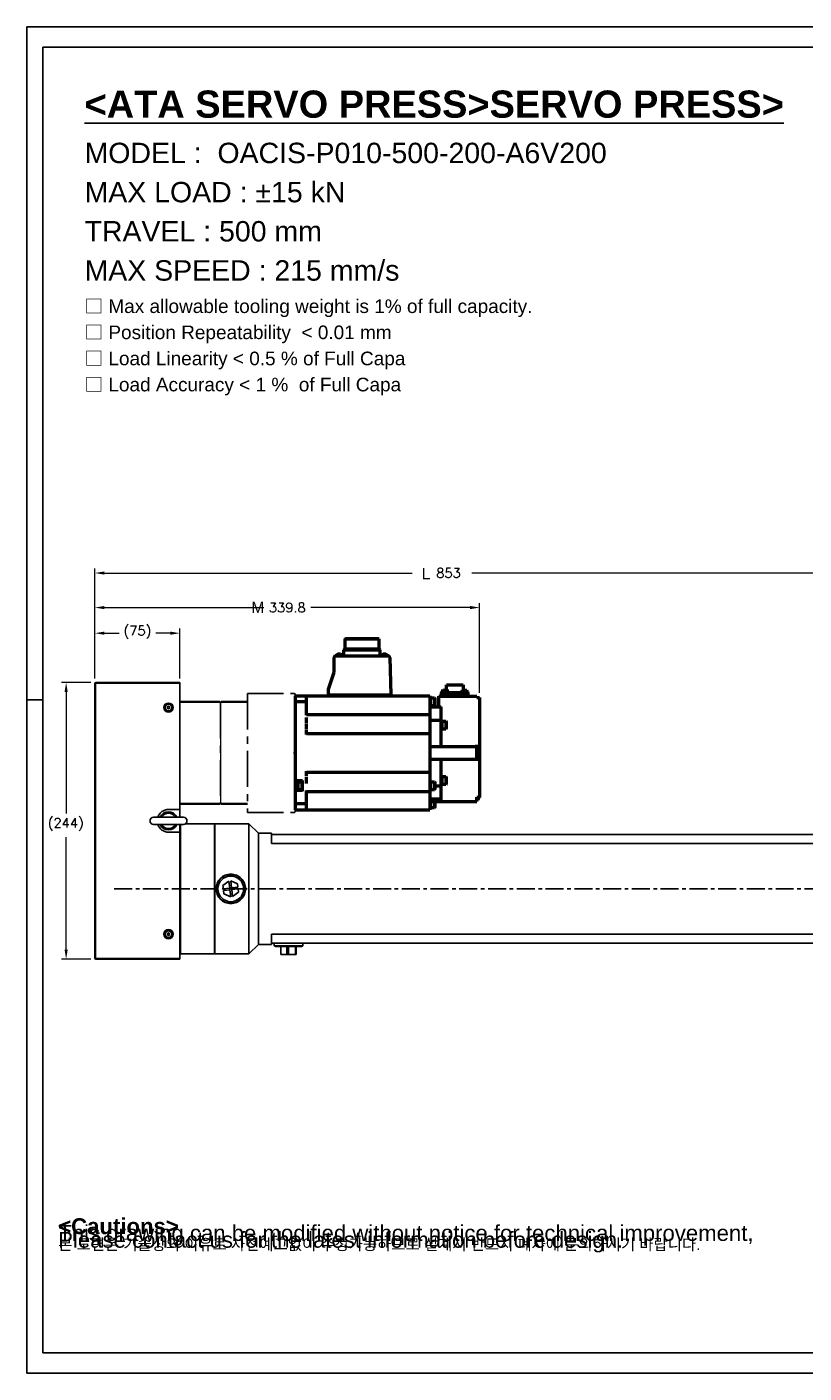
# Model space of a CAD drawing. Extents: x 22769 to 24454, y 16050 to 17238.
# Tile 1 of 20: x 22769 to 23456, y 16050 to 17238. Entities that reach past the tile are written whole.
import ezdxf

# ---------------------------------------------------------------- set-up
doc = ezdxf.new("R2010")
doc.units = 0
doc.header["$LTSCALE"] = 25.4
doc.linetypes.add('CENTER', pattern=[2, 1.25, -0.25, 0.25, -0.25])
doc.linetypes.add('CHAIN', pattern=[0.3543, 0.2362, -0.0295, 0.0591, -0.0295])
doc.layers.get('0').update_dxf_attribs({"linetype": 'CONTINUOUS'})
doc.layers.get('Defpoints').update_dxf_attribs({"linetype": 'CONTINUOUS'})
for name, color, linetype in [('1', 1, 'CENTER'), ('ATA-CENTER', 133, 'CENTER'), ('ATA-TEXT', 7, 'CONTINUOUS')]:
    doc.layers.add(name, color=color, linetype=linetype)
for name, color, linetype, lineweight in [('2d ConnectionPoints', 7, 'CONTINUOUS', 50), ('AM_0', 7, 'CONTINUOUS', 50), ('AM_5_Dimension', 6, 'CONTINUOUS', 13), ('ATA-DIM', 252, 'CONTINUOUS', 25), ('ATA-SECTION', 3, 'CHAIN', 40), ('외형선(ISO)', 7, 'CONTINUOUS', 35)]:
    doc.layers.add(name, color=color, linetype=linetype, lineweight=lineweight)
doc.styles.get("Standard").update_dxf_attribs({"font": 'simplex.shx'})
doc.styles.add('주 문자 (ISO)', font='arial.ttf')
doc.dimstyles.new('ata_A1', dxfattribs={"dimtxt": 4.2, "dimasz": 4.2, "dimexe": 2, "dimexo": 2, "dimgap": 2, "dimtad": 0, "dimtih": 1, "dimtoh": 1, "dimdec": 6, "dimdsep": 46, "dimtxsty": 'Standard', "dimcen": 0, "dimclrd": 252, "dimclre": 252, "dimclrt": 4, "dimadec": 6, "dimazin": 2, "dimtfac": 1, "dimtdec": 6, "dimtofl": 0, "dimtmove": 0, "dimatfit": 3, "dimfxl": 0, "dimtolj": 1, "dimtzin": 0, "dimlwd": 0, "dimlwe": 0, "dimarcsym": 0})

# ---------------------------------------------------------------- blocks, each defined once
blk = doc.blocks.new('*D19010')
at = {"layer": 'ATA-DIM', "color": 252, "lineweight": 0}
for p, q in [((22829.3, 16663), (22829.3, 16729.7)), ((23169.1, 16650.5), (23169.1, 16729.7)), ((22837.7, 16725.7), (22978.4, 16725.7)), ((23160.7, 16725.7), (23020, 16725.7))]:
    blk.add_line(p, q, dxfattribs=at)
at = {"layer": 'ATA-DIM', "color": 252}
for points in [[(22837.7, 16727.1), (22837.7, 16724.3), (22829.3, 16725.7)], [(23160.7, 16724.3), (23160.7, 16727.1), (23169.1, 16725.7)]]:
    blk.add_solid(points, dxfattribs=at)
at = {"layer": 'Defpoints', "color": 0}
for p in [(23169.1, 16725.7), (22829.3, 16659), (23169.1, 16646.5)]:
    blk.add_point(p, dxfattribs=at)
at = {"layer": 'ATA-DIM', "color": 4, "ltscale": 0.2, "insert": (22999.2, 16725.7), "char_height": 8.4, "attachment_point": 5}
blk.add_mtext('\\A1;339.8', dxfattribs=at)
blk = doc.blocks.new('*D18986')
at = {"layer": 'ATA-DIM', "color": 252, "lineweight": 0}
for p, q in [((22829.3, 16663), (22829.3, 16707.1)), ((22904.3, 16663), (22904.3, 16707.1)), ((22837.7, 16703.1), (22850.6, 16703.1)), ((22895.9, 16703.1), (22883, 16703.1))]:
    blk.add_line(p, q, dxfattribs=at)
at = {"layer": 'ATA-DIM', "color": 252}
for points in [[(22837.7, 16704.5), (22837.7, 16701.7), (22829.3, 16703.1)], [(22895.9, 16701.7), (22895.9, 16704.5), (22904.3, 16703.1)]]:
    blk.add_solid(points, dxfattribs=at)
at = {"layer": 'Defpoints', "color": 0}
for p in [(22904.3, 16703.1), (22829.3, 16659), (22904.3, 16659)]:
    blk.add_point(p, dxfattribs=at)
at = {"layer": 'ATA-DIM', "color": 4, "ltscale": 0.2, "insert": (22854.6, 16709.5), "char_height": 8.4, "attachment_point": 1}
blk.add_mtext('\\A1;(75)', dxfattribs=at)
blk = doc.blocks.new('DDHW')
at = {"ltscale": 0.2}
blk.add_line((20381.8, 4957.6), (20381.8, 4867.6), dxfattribs=at)
for p, q in [((20483.6, 4957.9), (20483.6, 4962.6)), ((20483.6, 4962.6), (20483.6, 4957.9)), ((20483.6, 4957.9), (20483.6, 4867.3)), ((20483.6, 4946.3), (20483.6, 4957.9)), ((20483.6, 4867.3), (20483.6, 4936.8)), ((20381.8, 4862.6), (20381.8, 4855.7)), ((20483.6, 4862.6), (20483.6, 4867.3)), ((20483.6, 4867.3), (20483.6, 4862.6))]:
    blk.add_line(p, q)
at = {"color": 7, "linetype": 'Continuous'}
blk.add_line((20483.6, 4962.6), (20483.6, 4862.6), dxfattribs=at)
at = {"layer": '1', "color": 0}
for p, q in [((20417.8, 4957.1), (20417.8, 4868.1)), ((20441.6, 4965.1), (20483.1, 4965.1)), ((20441.6, 4965.1), (20441.6, 4860.1)), ((20483.6, 4964.6), (20483.6, 4860.6)), ((20441.6, 4860.1), (20483.1, 4860.1))]:
    blk.add_line(p, q, dxfattribs=at)
at = {"layer": '2d ConnectionPoints'}
blk.add_point((20483.6, 4912.6), dxfattribs=at)
at = {"layer": 'AM_0'}
blk.add_line((20483.6, 4962.9), (20483.6, 4862.3), dxfattribs=at)
at = {"layer": 'AM_5_Dimension', "color": 0, "ltscale": 0.5}
blk.add_line((20417.8, 4957.1), (20417.8, 4868.1), dxfattribs=at)
at = {"layer": 'AM_5_Dimension', "color": 0}
for p, q in [((20483.6, 4964.6), (20483.1, 4965.1)), ((20483.6, 4860.6), (20483.1, 4860.1))]:
    blk.add_line(p, q, dxfattribs=at)
at = {"layer": '외형선(ISO)'}
for p, q in [((20381.8, 4957.6), (20417.3, 4957.6)), ((20417.8, 4957.1), (20417.3, 4957.6)), ((20417.8, 4957.1), (20418.3, 4957.6)), ((20417.8, 4957.1), (20418.3, 4957.6)), ((20441.6, 4957.6), (20418.3, 4957.6)), ((20381.8, 4867.6), (20417.3, 4867.6)), ((20417.8, 4868.1), (20417.3, 4867.6)), ((20417.8, 4868.1), (20418.3, 4867.6)), ((20417.8, 4868.1), (20418.3, 4867.6)), ((20441.6, 4867.6), (20418.3, 4867.6))]:
    blk.add_line(p, q, dxfattribs=at)
blk = doc.blocks.new('*D18994')
at = {"layer": 'ATA-DIM', "color": 252, "lineweight": 0}
for p, q in [((22825.8, 16659.5), (22799.9, 16659.5)), ((22803.9, 16651.1), (22803.9, 16543.9)), ((22803.9, 16423.9), (22803.9, 16523.1)), ((22825.8, 16415.5), (22799.9, 16415.5))]:
    blk.add_line(p, q, dxfattribs=at)
at = {"layer": 'ATA-DIM', "color": 252}
for points in [[(22805.3, 16651.1), (22802.5, 16651.1), (22803.9, 16659.5)], [(22802.5, 16423.9), (22805.3, 16423.9), (22803.9, 16415.5)]]:
    blk.add_solid(points, dxfattribs=at)
at = {"layer": 'Defpoints', "color": 0}
for p in [(22829.8, 16659.5), (22803.9, 16415.5), (22829.8, 16415.5)]:
    blk.add_point(p, dxfattribs=at)
at = {"layer": 'ATA-DIM', "color": 4, "ltscale": 0.2, "insert": (22787.7, 16539.9), "char_height": 8.4, "attachment_point": 1}
blk.add_mtext('\\A1;(244)', dxfattribs=at)
blk = doc.blocks.new('*D18988')
at = {"layer": 'ATA-DIM', "color": 252, "lineweight": 0}
for p, q in [((22829.3, 16663), (22829.3, 16760.2)), ((22837.7, 16756.2), (23109.5, 16756.2)), ((23673.9, 16756.2), (23162.1, 16756.2)), ((23682.3, 16539), (23682.3, 16760.2))]:
    blk.add_line(p, q, dxfattribs=at)
at = {"layer": 'ATA-DIM', "color": 252}
for points in [[(22837.7, 16757.6), (22837.7, 16754.8), (22829.3, 16756.2)], [(23673.9, 16754.8), (23673.9, 16757.6), (23682.3, 16756.2)]]:
    blk.add_solid(points, dxfattribs=at)
at = {"layer": 'Defpoints', "color": 0}
for p in [(23682.3, 16756.2), (22829.3, 16659), (23682.3, 16535)]:
    blk.add_point(p, dxfattribs=at)
at = {"layer": 'ATA-DIM', "color": 4, "ltscale": 0.2, "insert": (23113.5, 16760.4), "char_height": 8.4, "attachment_point": 1}
blk.add_mtext('\\A1;   853', dxfattribs=at)
blk = doc.blocks.new('ata-Border-A1-002')
at = {"color": 253, "ltscale": 0.5}
for p, q in [((0, 594), (841, 594)), ((0, 594), (0, 0)), ((420.5, 594), (420.5, 585)), ((841, 594), (841, 0)), ((7, 297), (0, 297)), ((420.5, 9), (420.5, 0)), ((0, 0), (841, 0))]:
    blk.add_line(p, q, dxfattribs=at)
for p, q in [((7, 585), (834, 585)), ((834, 585), (834, 9)), ((834, 9), (7, 9))]:
    blk.add_line(p, q)
at = {"ltscale": 0.5}
blk.add_line((7, 9), (7, 585), dxfattribs=at)
at = {"color": 253, "linetype": 'Continuous'}
blk.add_line((841, 297), (834, 297), dxfattribs=at)

msp = doc.modelspace()

# ---------------------------------------------------------------- linework, layer by layer
for p, q in [((22829.8044861, 16658.979795), (22829.3044861, 16658.979795)), ((22829.3044861, 16658.979795), (22829.3044861, 16415.979795)), ((22904.3044861, 16659.479795), (22829.8044861, 16659.479795)), ((22829.8044861, 16659.479795), (22829.8044861, 16658.979795)), ((22829.8044861, 16658.979795), (22904.3044861, 16658.979795)), ((22829.8044861, 16415.979795), (22829.8044861, 16658.979795)), ((22904.3044861, 16659.479795), (22904.3044861, 16658.979795)), ((22904.3044861, 16658.979795), (22904.3044861, 16547.479795)), ((23006.1044866, 16647.479795), (23006.1044866, 16642.8256878)), ((23006.1044866, 16642.8256878), (23006.1044866, 16647.479795)), ((22893.3044861, 16638.0571452), (22894.3044861, 16638.6344955)), ((22893.3044861, 16636.9024447), (22893.3044861, 16638.0571452)), ((22894.3044861, 16636.3250944), (22893.3044861, 16636.9024447)), ((22894.3044861, 16638.6344955), (22895.3044861, 16638.0571452)), ((22895.3044861, 16636.9024447), (22894.3044861, 16636.3250944)), ((22895.3044861, 16638.0571452), (22895.3044861, 16636.9024447)), ((23006.1044866, 16631.229795), (23006.1044866, 16642.8256878)), ((23006.1044866, 16642.8256878), (23006.1044866, 16552.1339021)), ((23006.1044866, 16552.1339021), (23006.1044866, 16621.729795)), ((23006.1044866, 16552.1339021), (23006.1044866, 16547.479795)), ((23006.1044866, 16547.479795), (23006.1044866, 16552.1339021)), ((22907.4544861, 16540.629795), (22881.1544861, 16540.629795)), ((22894.3044861, 16547.479795), (22904.3044861, 16547.479795)), ((22904.3044861, 16547.479795), (22904.3044861, 16540.629795)), ((22881.1544861, 16534.329795), (22907.4544861, 16534.329795)), ((22904.3044861, 16527.479795), (22894.3044861, 16527.479795)), ((22904.3044861, 16534.329795), (22904.3044861, 16527.479795)), ((22904.3044861, 16527.479795), (22904.3044861, 16415.979795)), ((22904.8044861, 16534.329795), (22904.8044861, 16419.979795)), ((22934.8044861, 16534.979795), (22909.3708629, 16534.979795)), ((22935.3044861, 16534.479795), (22934.8044861, 16534.979795)), ((22934.8044861, 16419.979795), (22934.8044861, 16534.979795)), ((22935.3044861, 16534.979795), (22965.3044861, 16534.979795)), ((22935.3044861, 16419.979795), (22935.3044861, 16534.979795)), ((22973.8044861, 16526.479795), (22965.3044861, 16534.979795)), ((22965.3044861, 16419.979795), (22965.3044861, 16534.979795)), ((22973.8044861, 16526.479795), (22985.3044861, 16526.479795)), ((22973.8044861, 16428.479795), (22973.8044861, 16526.479795)), ((22985.3044861, 16526.479795), (22985.3044861, 16525.479795)), ((22985.3044861, 16517.479795), (22985.3044861, 16525.479795)), ((23555.3044861, 16525.479795), (22985.3044861, 16525.479795)), ((22985.3044861, 16517.479795), (23555.3044861, 16517.479795)), ((22942.4206431, 16480.4707879), (22947.7104162, 16484.3872022)), ((22942.755691, 16477.5370814), (22942.4206431, 16480.4707879)), ((22942.755691, 16477.5370814), (22948.4188779, 16478.1838532)), ((22948.4188779, 16478.1838532), (22947.7104162, 16484.3872022)), ((22949.3000827, 16484.5687521), (22955.3366835, 16481.9458814)), ((22949.3000827, 16484.5687521), (22950.0085444, 16478.3654032)), ((22950.0085444, 16478.3654032), (22955.6717313, 16479.012175)), ((22955.3366835, 16481.9458814), (22955.6717313, 16479.012175)), ((22948.6004279, 16476.5941867), (22942.9372409, 16475.9474149)), ((22943.2722888, 16473.0137085), (22942.9372409, 16475.9474149)), ((22949.3088896, 16470.3908378), (22943.2722888, 16473.0137085)), ((22949.3088896, 16470.3908378), (22948.6004279, 16476.5941867)), ((22955.8532813, 16477.4225085), (22950.1900944, 16476.7757367)), ((22950.1900944, 16476.7757367), (22950.8985561, 16470.5723877)), ((22956.1883291, 16474.488802), (22950.8985561, 16470.5723877)), ((22955.8532813, 16477.4225085), (22956.1883291, 16474.488802)), ((22893.3044861, 16438.0571452), (22894.3044861, 16438.6344955)), ((22893.3044861, 16436.9024447), (22893.3044861, 16438.0571452)), ((22894.3044861, 16436.3250944), (22893.3044861, 16436.9024447)), ((22894.3044861, 16438.6344955), (22895.3044861, 16438.0571452)), ((22895.3044861, 16436.9024447), (22894.3044861, 16436.3250944)), ((22895.3044861, 16438.0571452), (22895.3044861, 16436.9024447)), ((22985.3044861, 16437.479795), (22985.3044861, 16429.479795)), ((23555.3044861, 16437.479795), (22985.3044861, 16437.479795)), ((22904.3044861, 16420.479795), (22904.8044861, 16419.979795)), ((22934.8044861, 16419.979795), (22904.8044861, 16419.979795)), ((22935.3044861, 16420.479795), (22934.8044861, 16419.979795)), ((22935.3044861, 16419.979795), (22965.3044861, 16419.979795)), ((22973.8044861, 16428.479795), (22965.3044861, 16419.979795)), ((22973.8044861, 16428.479795), (22985.3044861, 16428.479795)), ((22985.3044861, 16429.479795), (22985.3044861, 16428.479795)), ((22985.3044861, 16429.479795), (23555.3044861, 16429.479795)), ((22987.6044861, 16427.2735424), (22987.6044861, 16429.479795)), ((22988.9792971, 16426.479795), (22987.6044861, 16427.2735424)), ((23013.0044861, 16427.2735424), (22987.6044861, 16427.2735424)), ((22988.9792971, 16426.479795), (23011.6296751, 16426.479795)), ((22993.4206431, 16426.479795), (22993.4206431, 16419.479795)), ((22993.4206431, 16419.479795), (22998.7104162, 16419.479795)), ((22998.7104162, 16419.479795), (22998.7104162, 16426.479795)), ((22999.4188779, 16419.479795), (22998.7104162, 16419.479795)), ((22999.4188779, 16426.479795), (22999.4188779, 16419.479795)), ((22999.6004279, 16419.479795), (22999.4188779, 16419.479795)), ((22999.6004279, 16419.479795), (22999.6004279, 16426.479795)), ((23000.3000827, 16419.479795), (22999.6004279, 16419.479795)), ((23000.3000827, 16426.479795), (23000.3000827, 16419.479795)), ((23000.3000827, 16419.479795), (23006.3366835, 16419.479795)), ((23006.3366835, 16426.479795), (23006.3366835, 16419.479795)), ((23006.3366835, 16419.479795), (23006.6717313, 16419.479795)), ((23006.6717313, 16419.479795), (23006.6717313, 16426.479795)), ((23006.8532813, 16419.479795), (23006.6717313, 16419.479795)), ((23006.8532813, 16426.479795), (23006.8532813, 16419.479795)), ((23006.8532813, 16419.479795), (23007.1883291, 16419.479795)), ((23007.1883291, 16426.479795), (23007.1883291, 16419.479795)), ((23011.6296751, 16426.479795), (23013.0044861, 16427.2735424)), ((23013.0044861, 16427.2735424), (23013.0044861, 16429.479795)), ((22829.3044861, 16415.979795), (22829.8044861, 16415.979795)), ((22904.3044861, 16415.979795), (22829.8044861, 16415.979795)), ((22829.8044861, 16415.979795), (22829.8044861, 16415.479795)), ((22829.8044861, 16415.479795), (22904.3044861, 16415.479795)), ((22904.3044861, 16415.979795), (22904.3044861, 16415.479795))]:
    msp.add_line(p, q)
at = {"color": 7, "linetype": 'Continuous'}
msp.add_line((23006.1044866, 16647.479795), (23006.1044866, 16547.479795), dxfattribs=at)
for centre, radius in [((22894.3044861, 16637.479795), 4), ((22894.3044861, 16637.479795), 3), ((22949.3044861, 16477.479795), 12.7), ((22949.3044861, 16477.479795), 11.325189), ((22894.3044861, 16437.479795), 4), ((22894.3044861, 16437.479795), 3)]:
    msp.add_circle(centre, radius)
for centre, radius, start, end in [((22829.8044861, 16658.979795), 0.5, 90, 180), ((22894.3044861, 16637.479795), 1, 120.0000000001, 180), ((22894.3044861, 16637.479795), 1, 180, 239.9999999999), ((22894.3044861, 16637.479795), 1, 59.9999999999, 120.0000000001), ((22894.3044861, 16637.479795), 1, 239.9999999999, 300.0000000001), ((22894.3044861, 16637.479795), 1, 0, 59.9999999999), ((22894.3044861, 16637.479795), 1, 300.0000000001, 0), ((22881.1544861, 16537.479795), 3.15, 90, 270), ((22894.3044861, 16537.479795), 10, 90, 161.6391862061), ((22894.3044861, 16537.479795), 8, 23.1880375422, 156.8119624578), ((22894.3044861, 16537.479795), 6.88914, 27.2092425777, 152.7907574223), ((22907.4544861, 16537.479795), 3.15, 270, 90), ((22894.3044861, 16537.479795), 10, 198.3608137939, 270), ((22894.3044861, 16537.479795), 8, 203.1880375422, 336.8119624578), ((22894.3044861, 16537.479795), 6.88914, 207.2092425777, 332.7907574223), ((22894.3044861, 16437.479795), 1, 120.0000000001, 180), ((22894.3044861, 16437.479795), 1, 180, 239.9999999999), ((22894.3044861, 16437.479795), 1, 59.9999999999, 120.0000000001), ((22894.3044861, 16437.479795), 1, 239.9999999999, 300.0000000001), ((22894.3044861, 16437.479795), 1, 0, 59.9999999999), ((22894.3044861, 16437.479795), 1, 300.0000000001, 0), ((22829.8044861, 16415.979795), 0.5, 180, 270)]:
    msp.add_arc(centre, radius, start, end)
for points, knots in [([(22936.3044861, 16477.479795), (22936.3044861, 16479.1181421), (22936.6330667, 16480.8618715), (22937.9615446, 16484.0631821), (22938.9611339, 16485.521219), (22941.2631685, 16487.8232537), (22942.7211607, 16488.8227598), (22945.9223141, 16490.1511771), (22947.6659875, 16490.479795), (22950.9429848, 16490.479795), (22952.6866582, 16490.1511771), (22955.8878116, 16488.8227598), (22957.3458037, 16487.8232537), (22959.6478384, 16485.521219), (22960.6474277, 16484.0631821), (22961.9759055, 16480.8618715), (22962.3044861, 16479.1181421), (22962.3044861, 16477.479795)], [1.9661074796, 1.9661074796, 1.9661074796, 1.9661074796, 2.4576116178, 2.4576116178, 2.949115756, 2.949115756, 3.4406653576, 3.4406653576, 3.9322149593, 3.9322149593, 4.4237645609, 4.4237645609, 4.9153141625, 4.9153141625, 5.4068183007, 5.4068183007, 5.8983224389, 5.8983224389, 5.8983224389, 5.8983224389]), ([(22962.3044861, 16477.479795), (22962.3044861, 16475.8414478), (22961.9759055, 16474.0977184), (22960.6474277, 16470.8964078), (22959.6478384, 16469.4383709), (22957.3458037, 16467.1363363), (22955.8878116, 16466.1368301), (22952.6866582, 16464.8084128), (22950.9429848, 16464.479795), (22949.3044861, 16464.479795), (22947.6659875, 16464.479795), (22945.9223141, 16464.8084128), (22942.7211607, 16466.1368301), (22941.2631685, 16467.1363363), (22938.9611339, 16469.4383709), (22937.9615446, 16470.8964078), (22936.6330667, 16474.0977184), (22936.3044861, 16475.8414478), (22936.3044861, 16477.479795)], [5.8983224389, 5.8983224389, 5.8983224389, 5.8983224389, 6.3898265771, 6.3898265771, 6.8813307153, 6.8813307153, 7.3728803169, 7.3728803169, 7.8644299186, 7.8644299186, 7.8644299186, 8.3559795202, 8.3559795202, 8.8475291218, 8.8475291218, 9.33903326, 9.33903326, 9.8305373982, 9.8305373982, 9.8305373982, 9.8305373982])]:
    msp.add_open_spline(points, degree=3, knots=knots)
at = {"layer": '2d ConnectionPoints'}
msp.add_point((23006.1044866, 16597.479795), dxfattribs=at)
at = {"layer": 'AM_0'}
for p, q in [((23050.2294866, 16697.979795), (23050.7294866, 16698.479795)), ((23050.2294866, 16697.979795), (23079.9794866, 16697.979795)), ((23050.2294866, 16689.339795), (23050.2294866, 16697.979795)), ((23050.7294866, 16698.479795), (23079.4794866, 16698.479795)), ((23079.4794866, 16698.479795), (23079.9794866, 16697.979795)), ((23079.9794866, 16697.979795), (23079.9794866, 16689.339795)), ((23040.6044866, 16681.579795), (23040.6054004, 16681.6321442)), ((23040.6044866, 16668.579795), (23040.6044866, 16681.579795)), ((23042.1044866, 16683.079795), (23088.1559535, 16683.079795)), ((23043.9025928, 16684.475841), (23046.3063805, 16684.475841)), ((23049.1544866, 16688.339795), (23050.2294866, 16689.339795)), ((23049.1544866, 16688.339795), (23081.0544866, 16688.339795)), ((23049.1544866, 16683.079795), (23049.1544866, 16688.339795)), ((23050.2294866, 16689.339795), (23079.9794866, 16689.339795)), ((23079.9794866, 16689.339795), (23081.0544866, 16688.339795)), ((23081.0544866, 16688.339795), (23081.0544866, 16683.079795)), ((23083.9025928, 16684.475841), (23086.3063805, 16684.475841)), ((23089.6550397, 16681.6321442), (23090.802269, 16648.779795)), ((23035.6044866, 16653.579795), (23040.6044866, 16668.579795)), ((23139.7044866, 16657.479795), (23154.5044866, 16657.479795)), ((23139.7044866, 16652.5708834), (23139.7044866, 16657.479795)), ((23154.5044866, 16657.479795), (23154.5044866, 16652.5708834)), ((23006.1044866, 16647.779795), (23125.1044866, 16647.779795)), ((23006.1044866, 16647.779795), (23006.1044866, 16547.179795)), ((23016.1044866, 16630.779795), (23016.1044866, 16647.779795)), ((23035.1044866, 16648.779795), (23091.1044866, 16648.779795)), ((23035.1044866, 16647.779795), (23035.1044866, 16648.779795)), ((23035.6044866, 16648.779795), (23035.6044866, 16653.579795)), ((23091.1044866, 16648.779795), (23091.1044866, 16647.779795)), ((23125.1044866, 16647.779795), (23125.1044866, 16547.179795)), ((23125.1044866, 16646.479795), (23125.6044866, 16646.479795)), ((23125.6044866, 16646.479795), (23125.6044866, 16638.479795)), ((23125.6044866, 16645.979795), (23129.2544866, 16645.979795)), ((23129.2544866, 16645.979795), (23129.2544866, 16638.979795)), ((23129.2544866, 16645.979795), (23129.6044866, 16645.629795)), ((23129.6044866, 16645.629795), (23129.6044866, 16639.329795)), ((23133.1044866, 16637.979795), (23133.1044866, 16647.479795)), ((23133.1044866, 16647.479795), (23166.6044866, 16647.479795)), ((23134.6044866, 16648.179795), (23159.6044866, 16648.179795)), ((23134.6044866, 16647.479795), (23134.6044866, 16648.179795)), ((23135.4044866, 16648.179795), (23135.4044866, 16650.679795)), ((23135.4044866, 16650.679795), (23158.8044866, 16650.679795)), ((23135.7244866, 16650.679795), (23135.7986113, 16651.5270438)), ((23141.150362, 16651.5270438), (23141.2244866, 16650.679795)), ((23152.9844866, 16650.679795), (23153.0586113, 16651.5270438)), ((23158.410362, 16651.5270438), (23158.4844866, 16650.679795)), ((23158.8044866, 16650.679795), (23158.8044866, 16648.179795)), ((23159.6044866, 16648.179795), (23159.6044866, 16647.479795)), ((23166.6044866, 16647.479795), (23166.6044866, 16646.479795)), ((23166.6044866, 16646.479795), (23169.1044866, 16646.479795)), ((23169.1044866, 16646.479795), (23169.1044866, 16558.0098065)), ((23016.1044866, 16642.492682), (23006.1044866, 16642.492682)), ((23125.6044866, 16638.479795), (23125.1044866, 16638.479795)), ((23125.1044866, 16637.979795), (23135.1044866, 16637.979795)), ((23129.2544866, 16638.979795), (23125.6044866, 16638.979795)), ((23129.6044866, 16639.329795), (23129.2544866, 16638.979795)), ((23135.1044866, 16602.979795), (23135.1044866, 16637.979795)), ((23016.1044866, 16631.479795), (23125.1044866, 16631.479795)), ((23016.1044866, 16623.8038128), (23016.1044866, 16628.6557771)), ((23016.1044866, 16618.8038128), (23016.1044866, 16623.1557771)), ((23125.1044866, 16626.479795), (23135.1044866, 16626.479795)), ((23135.1044866, 16625.979795), (23135.6044866, 16625.979795)), ((23135.6044866, 16625.979795), (23135.6044866, 16617.979795)), ((23135.6044866, 16625.479795), (23139.2044866, 16625.479795)), ((23139.2044866, 16625.479795), (23139.2044866, 16618.479795)), ((23139.2044866, 16625.479795), (23139.6044866, 16625.079795)), ((23139.6044866, 16625.079795), (23139.6044866, 16618.879795)), ((23016.1044866, 16613.779795), (23016.1044866, 16618.1557771)), ((23016.1044866, 16614.479795), (23125.1044866, 16614.479795)), ((23135.6044866, 16617.979795), (23135.1044866, 16617.979795)), ((23139.2044866, 16618.479795), (23135.6044866, 16618.479795)), ((23139.6044866, 16618.879795), (23139.2044866, 16618.479795)), ((23125.1044866, 16602.979795), (23166.6044866, 16602.979795)), ((23166.6044866, 16590.3399389), (23166.6044866, 16604.6196509)), ((23166.6044866, 16600.729795), (23169.1044866, 16600.729795)), ((23166.6044866, 16600.229795), (23167.4517355, 16600.1556703)), ((23125.1044866, 16591.979795), (23166.6044866, 16591.979795)), ((23135.1044866, 16555.979795), (23135.1044866, 16591.979795)), ((23167.4517355, 16594.8039196), (23166.6044866, 16594.729795)), ((23166.6044866, 16594.229795), (23169.1044866, 16594.229795)), ((23012.6044866, 16572.729795), (23006.1044866, 16572.729795)), ((23012.6044866, 16563.729795), (23012.6044866, 16573.229795)), ((23016.1044866, 16576.8038128), (23016.1044866, 16581.179795)), ((23016.1044866, 16580.479795), (23125.1044866, 16580.479795)), ((23016.1044866, 16570.4896497), (23016.1044866, 16576.1557771)), ((23135.1044866, 16576.979795), (23135.6044866, 16576.979795)), ((23135.6044866, 16576.979795), (23135.6044866, 16568.979795)), ((23135.6044866, 16576.479795), (23139.2044866, 16576.479795)), ((23139.2044866, 16576.479795), (23139.2044866, 16569.479795)), ((23139.2044866, 16576.479795), (23139.6044866, 16576.079795)), ((23139.6044866, 16576.079795), (23139.6044866, 16569.879795)), ((23012.6044866, 16564.229795), (23006.1044866, 16564.229795)), ((23008.1044866, 16571.629795), (23008.4544866, 16571.979795)), ((23008.1044866, 16571.629795), (23008.1044866, 16565.329795)), ((23008.4544866, 16564.979795), (23008.1044866, 16565.329795)), ((23008.4544866, 16571.979795), (23008.4544866, 16564.979795)), ((23008.4544866, 16571.979795), (23012.1044866, 16571.979795)), ((23012.1044866, 16564.979795), (23008.4544866, 16564.979795)), ((23012.1044866, 16572.479795), (23012.1044866, 16564.479795)), ((23012.1044866, 16572.479795), (23012.6044866, 16572.479795)), ((23012.6044866, 16564.479795), (23012.1044866, 16564.479795)), ((23016.1044866, 16547.179795), (23016.1044866, 16564.179795)), ((23016.1044866, 16563.479795), (23125.1044866, 16563.479795)), ((23125.1044866, 16572.479795), (23125.6044866, 16572.479795)), ((23125.6044866, 16564.479795), (23125.1044866, 16564.479795)), ((23125.6044866, 16572.479795), (23125.6044866, 16564.479795)), ((23125.6044866, 16571.979795), (23129.2544866, 16571.979795)), ((23129.2544866, 16564.979795), (23125.6044866, 16564.979795)), ((23129.2544866, 16571.979795), (23129.2544866, 16564.979795)), ((23129.2544866, 16571.979795), (23129.6044866, 16571.629795)), ((23129.6044866, 16565.329795), (23129.2544866, 16564.979795)), ((23129.6044866, 16571.629795), (23129.6044866, 16565.329795)), ((23129.6044866, 16568.479795), (23135.1044866, 16568.479795)), ((23135.6044866, 16568.979795), (23135.1044866, 16568.979795)), ((23139.2044866, 16569.479795), (23135.6044866, 16569.479795)), ((23139.6044866, 16569.879795), (23139.2044866, 16569.479795)), ((23016.1044866, 16552.4669079), (23006.1044866, 16552.4669079)), ((23125.1044866, 16556.979795), (23135.1044866, 16556.979795)), ((23125.1044866, 16554.479795), (23166.6044866, 16554.479795)), ((23125.6044866, 16554.479795), (23125.6044866, 16548.479795)), ((23129.2544866, 16548.979795), (23125.6044866, 16548.979795)), ((23129.2544866, 16554.479795), (23129.2544866, 16548.979795)), ((23129.6044866, 16549.329795), (23129.2544866, 16548.979795)), ((23129.6044866, 16554.479795), (23129.6044866, 16549.329795)), ((23166.6044866, 16554.479795), (23166.6044866, 16558.4779366)), ((23169.1044866, 16558.0098065), (23166.6044866, 16558.0098065)), ((23167.4517355, 16556.5539196), (23166.6044866, 16556.479795)), ((23006.1044866, 16547.179795), (23125.1044866, 16547.179795)), ((23125.6044866, 16548.479795), (23125.1044866, 16548.479795))]:
    msp.add_line(p, q, dxfattribs=at)
for points in [[(23042.1044866, 16683.079795), (23041.973753, 16683.074087), (23041.8440144, 16683.0570066), (23041.7162581, 16683.0286837), (23041.5914564, 16682.9893339), (23041.4705592, 16682.9392566), (23041.3544866, 16682.8788331), (23041.244122, 16682.808523), (23041.1403052, 16682.7288616), (23041.0438265, 16682.6404551), (23040.95542, 16682.5439764), (23040.8757586, 16682.4401596), (23040.8054485, 16682.329795), (23040.7450249, 16682.2137223), (23040.6949477, 16682.0928252), (23040.6555979, 16681.9680235), (23040.627275, 16681.8402672), (23040.6101946, 16681.7105286), (23040.6054004, 16681.6321442)], [(23089.6550397, 16681.6321442), (23089.6447727, 16681.762599), (23089.6231749, 16681.8916625), (23089.5904106, 16682.0183525), (23089.5467292, 16682.1417048), (23089.4924633, 16682.2607807), (23089.4280256, 16682.3746739), (23089.3539067, 16682.4825175), (23089.2706707, 16682.5834909), (23089.178951, 16682.6768255), (23089.0794457, 16682.7618111), (23088.972912, 16682.8378008), (23088.8601608, 16682.9042163), (23088.7420502, 16682.9605522), (23088.619479, 16683.0063797), (23088.49338, 16683.0413501), (23088.3647131, 16683.0651971), (23088.2344574, 16683.0777393), (23088.1559535, 16683.079795)]]:
    msp.add_lwpolyline(points, dxfattribs=at)
for centre, radius, start, end in [((23044.0011016, 16682.9790792), 1.5, 93.7654683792, 176.1500438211), ((23045.1044866, 16677.579795), 7, 80.1133759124, 99.8866240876), ((23046.2078717, 16682.9790792), 1.5, 3.8499561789, 86.2345316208), ((23084.0011016, 16682.9790792), 1.5, 93.7654683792, 176.1500438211), ((23085.1044866, 16677.579795), 7, 80.1133759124, 99.8866240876), ((23086.2078717, 16682.9790792), 1.5, 3.8499561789, 86.2345316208), ((23136.794806, 16651.4398881), 1, 106.2570278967, 175.0000000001), ((23138.4744866, 16645.679795), 7, 73.7429721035, 106.2570278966), ((23140.1541673, 16651.4398881), 1, 4.9999999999, 73.7429721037), ((23154.054806, 16651.4398881), 1, 106.2570278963, 175.0000000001), ((23155.7344866, 16645.679795), 7, 73.7429721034, 106.2570278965), ((23157.4141673, 16651.4398881), 1, 4.9999999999, 73.7429721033), ((23167.3645798, 16599.1594756), 1, 16.2570278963, 85.0000000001), ((23161.6044866, 16597.479795), 7, 343.7429721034, 16.2570278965), ((23167.3645798, 16595.8001143), 1, 274.9999999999, 343.7429721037), ((23167.3645798, 16557.5501143), 1, 274.9999999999, 343.7429721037), ((23161.6044866, 16559.229795), 7, 343.7429721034, 349.9630022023)]:
    msp.add_arc(centre, radius, start, end, dxfattribs=at)
at = {"layer": 'ATA-CENTER', "ltscale": 0.5}
msp.add_line((22846.360858, 16477.479795), (23965.6218219, 16477.479795), dxfattribs=at)

# ---------------------------------------------------------------- block references
at = {"xscale": 2, "yscale": 2, "zscale": 2}
msp.add_blockref('ata-Border-A1-002', (22769.2433299, 16050.1323776), dxfattribs=at)
msp.add_blockref('ata-Border-A1-002', (22769.2433299, 16050.1323776), dxfattribs=at)
at = {"ltscale": 0.2}
msp.add_blockref('DDHW', (2522.4800664, 11684.8814237), dxfattribs=at)

# ---------------------------------------------------------------- texts
at = {"layer": 'ATA-SECTION', "char_height": 10, "attachment_point": 7, "style": '주 문자 (ISO)'}
for s, insert in [('L', (23117.8945818, 16750.6069302)), ('M', (22967.4015642, 16720.9342073))]:
    msp.add_mtext(s, dxfattribs=dict(at, insert=insert))
at = {"layer": 'ATA-TEXT', "color": 7, "attachment_point": 1, "style": '주 문자 (ISO)'}
for s, insert, char_height, line_spacing_factor in [('{\\fArial|b1|i0|c129|p34;\\H3.42860x;\\L<ATA SERVO PRESS>SERVO PRESS>}\\P{\\fArial|b0|i0|c129|p34;\\H2.57145x;MODEL :  OACIS-}{\\fArial|b0|i0|c0|p34;\\H2.57145x;P010}{\\fArial|b0|i0|c129|p34;\\H2.57145x;-500-200-A}{\\fArial|b0|i0|c0|p34;\\H2.57145x;6V200}\\P{\\fArial|b0|i0|c129|p34;\\H2.57145x;MAX LOAD : ±}{\\fArial|b0|i0|c0|p34;\\H2.57145x;15}{\\fArial|b0|i0|c129|p34;\\H2.57145x; kN}\\P{\\fArial|b0|i0|c129|p34;\\H2.57145x;TRAVEL : 500 mm}\\P{\\fArial|b0|i0|c129|p34;\\H2.57145x;MAX SPEED : 215 mm/s}\\P{\\fArial|b0|i0|c129|p34;\\H1.71439x;□ Max allowable tooling weight is 1% of full capacity.}\\P{\\fArial|b0|i0|c129|p34;\\H1.71439x;□ Position Repeatability  }{\\fArial|b0|i0|c129|p34;\\H1.71439x;<}{\\fArial|b0|i0|c129|p34;\\H1.71439x; 0.01 mm}\\P{\\fArial|b0|i0|c129|p34;\\H1.71439x;□ Load Linearity }{\\fArial|b0|i0|c129|p34;\\H1.71439x;<}{\\fArial|b0|i0|c129|p34;\\H1.71439x; 0.5 % of Full Capa}\\P{\\fArial|b0|i0|c129|p34;\\H1.71439x;□ Load Accuracy }{\\fArial|b0|i0|c129|p34;\\H1.71439x;<}{\\fArial|b0|i0|c129|p34;\\H1.71439x; 1 %  of Full Capa}', (22820.1759185, 17182.0104333), 7, 1.151952), ('{\\fArial|b1|i0|c129|p34;\\H2.00000x;<Cautions> }\\P{\\fArial|b0|i0|c129|p34;\\H2.00000x;This drawing can be modified without notice for technical improvement,}\\P{\\fArial|b0|i0|c129|p34;\\H2.00000x;Please contact us for the latest information before design.}\\P{\\fGulim|b0|i0|c129|p50;\\H1.42857x;본 도면은 기술상의 이유로 사전예고없이 수정가능하므로 설계시 반드시 폐사에 문의하시기 바랍니다}{\\fArial|b0|i0|c129|p34;\\H1.42857x;.}', (22796.8898138, 16186.7678948), 6.9999998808, 0.257143)]:
    msp.add_mtext(s, dxfattribs=dict(at, insert=insert, char_height=char_height, line_spacing_factor=line_spacing_factor))

# ---------------------------------------------------------------- dimensions: what is measured, and where the dimension line sits
at = {"layer": 'ATA-DIM'}
for base, p1, p2, angle, text, override, picture, middle in [((23682.3044861, 16756.2266885), (22829.3044861, 16658.979795), (23682.3044861, 16534.979795), 180, '   <>', {"dimscale": 2, "dimdec": 3, "dimpost": '', "dimtol": 0, "dimlim": 0, "dimtp": 0, "dimtm": 0, "dimtfac": 0.857143, "dimtdec": 2, "dimtolj": 1, "dimtzin": 0}, '*D18988', (23135.8044861, 16756.2266885)), ((22904.3044861, 16703.0864508), (22829.3044861, 16658.979795), (22904.3044861, 16658.979795), 180, '(<>)', {"dimscale": 2, "dimdec": 3, "dimtfac": 0.857143, "dimtdec": 2}, '*D18986', (22866.8044861, 16703.0864508)), ((22803.870188, 16415.479795), (22829.8044861, 16659.479795), (22829.8044861, 16415.479795), 90, '(<>)', {"dimscale": 2, "dimdec": 3, "dimtol": 0, "dimlim": 0, "dimtp": 0, "dimtm": 0, "dimtfac": 0.857143, "dimtdec": 2, "dimtolj": 1, "dimtzin": 0}, '*D18994', (22803.870188, 16533.5206701))]:
    dim = msp.add_linear_dim(base=base, p1=p1, p2=p2, angle=angle, text=text, dimstyle='ata_A1', override=override, dxfattribs=at)
    dim.commit()
    dim.dimension.update_dxf_attribs({"geometry": picture, "text_midpoint": middle, "dimtype": 160})
dim = msp.add_linear_dim(base=(23169.1044866, 16725.6679965), p1=(22829.3044861, 16658.979795), p2=(23169.1044866, 16646.479795), dimstyle='ata_A1', override={"dimscale": 2, "dimdec": 3, "dimtfac": 0.857143, "dimtdec": 2, "dimtfill": 0}, dxfattribs=at)
dim.commit()
dim.dimension.update_dxf_attribs({"geometry": '*D19010', "text_midpoint": (22999.2044864, 16725.6679965)})

doc.saveas('drawing.dxf')
